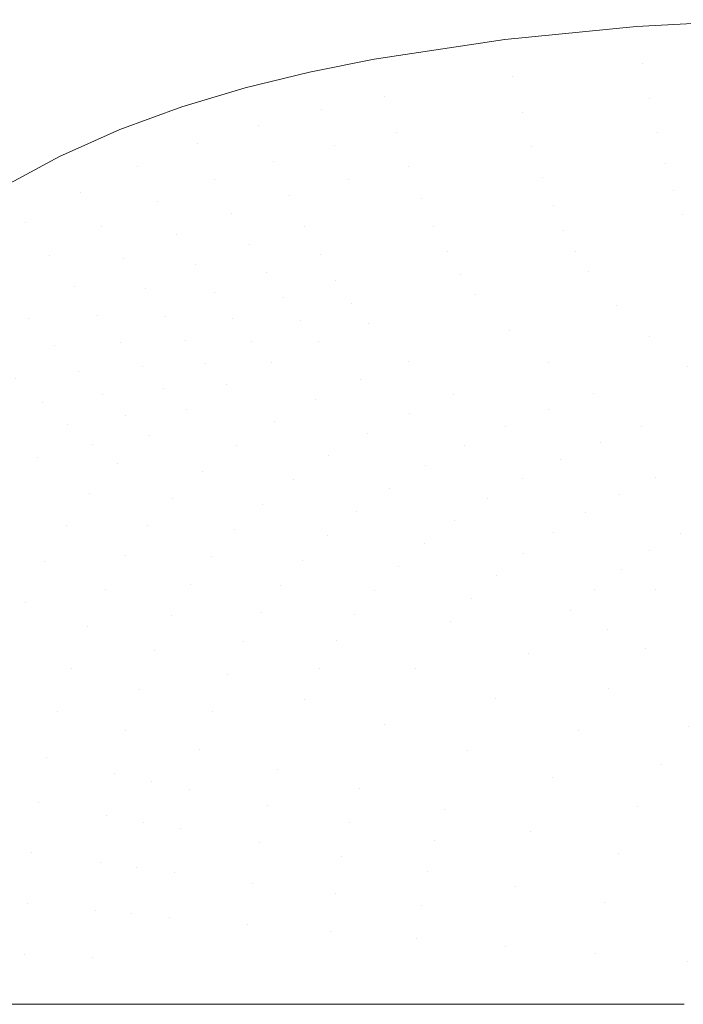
# Model space of a CAD drawing. Header units: centimetres. Extents: x -26.4 to 27.6, y -18.6 to 17.1.
# Tile 2 of 256: x -20.1 to -8.1, y -0.7 to 17.1. Entities that reach past the tile are written whole.
import ezdxf

# ---------------------------------------------------------------- set-up
doc = ezdxf.new("R2010")
doc.units = ezdxf.units.CM
doc.header["$LTSCALE"] = 2.54
doc.layers.add('Lucido design-1', color=7, linetype='Continuous')

# ---------------------------------------------------------------- blocks, each defined once
blk = doc.blocks.new('Gruppo-1')
at = {"color": 5, "linetype": 'Continuous', "lineweight": 9}
for points, invisible_edges in [([(-8.947, 16.934, -249.989), (-11.321, 16.697, -249.989), (-11.176, 16.023, -250.034)], 10), ([(-11.176, 16.023, -250.034), (-8.839, 16.269, -250.029), (-8.947, 16.934, -249.989)], 11), ([(-6.564, 17.054, -249.989), (-8.947, 16.934, -249.989), (-8.839, 16.269, -250.029)], 10), ([(-8.839, 16.269, -250.029), (-6.499, 16.397, -250.024), (-6.564, 17.054, -249.989)], 11), ([(-11.321, 16.697, -249.989), (-13.68, 16.343, -249.989), (-13.493, 15.664, -250.04)], 10), ([(-13.493, 15.664, -250.04), (-11.176, 16.023, -250.034), (-11.321, 16.697, -249.989)], 11), ([(-6.499, 16.397, -250.024), (-8.839, 16.269, -250.029), (-8.714, 15.627, -250.185)], 11), ([(-8.714, 15.627, -250.185), (-6.419, 15.761, -250.172), (-6.499, 16.397, -250.024)], 11), ([(-13.68, 16.343, -249.989), (-14.85, 16.11, -249.989), (-14.636, 15.429, -250.043)], 10), ([(-14.636, 15.429, -250.043), (-13.493, 15.664, -250.04), (-13.68, 16.343, -249.989)], 11), ([(-8.839, 16.269, -250.029), (-11.176, 16.023, -250.034), (-11.012, 15.376, -250.2)], 11), ([(-11.012, 15.376, -250.2), (-8.714, 15.627, -250.185), (-8.839, 16.269, -250.029)], 11), ([(-14.85, 16.11, -249.989), (-16.008, 15.827, -249.989), (-15.762, 15.148, -250.046)], 10), ([(-15.762, 15.148, -250.046), (-14.636, 15.429, -250.043), (-14.85, 16.11, -249.989)], 11), ([(-11.176, 16.023, -250.034), (-13.493, 15.664, -250.04), (-13.285, 15.012, -250.217)], 11), ([(-13.285, 15.012, -250.217), (-11.012, 15.376, -250.2), (-11.176, 16.023, -250.034)], 11), ([(-16.008, 15.827, -249.989), (-17.151, 15.485, -249.989), (-16.867, 14.812, -250.049)], 10), ([(-16.867, 14.812, -250.049), (-15.762, 15.148, -250.046), (-16.008, 15.827, -249.989)], 11), ([(-13.493, 15.664, -250.04), (-14.636, 15.429, -250.043), (-14.4, 14.778, -250.225)], 11), ([(-14.4, 14.778, -250.225), (-13.285, 15.012, -250.217), (-13.493, 15.664, -250.04)], 11), ([(-6.419, 15.761, -250.172), (-8.714, 15.627, -250.185), (-8.576, 15.021, -250.443)], 11), ([(-8.576, 15.021, -250.443), (-6.326, 15.16, -250.419), (-6.419, 15.761, -250.172)], 11), ([(-17.151, 15.485, -249.989), (-18.271, 15.075, -249.989), (-17.943, 14.413, -250.052)], 10), ([(-17.943, 14.413, -250.052), (-16.867, 14.812, -250.049), (-17.151, 15.485, -249.989)], 11), ([(-8.714, 15.627, -250.185), (-11.012, 15.376, -250.2), (-10.834, 14.765, -250.471)], 11), ([(-10.834, 14.765, -250.471), (-8.576, 15.021, -250.443), (-8.714, 15.627, -250.185)], 11), ([(-14.636, 15.429, -250.043), (-15.762, 15.148, -250.046), (-15.495, 14.5, -250.234)], 11), ([(-15.495, 14.5, -250.234), (-14.4, 14.778, -250.225), (-14.636, 15.429, -250.043)], 11), ([(-11.012, 15.376, -250.2), (-13.285, 15.012, -250.217), (-13.063, 14.398, -250.5)], 11), ([(-13.063, 14.398, -250.5), (-10.834, 14.765, -250.471), (-11.012, 15.376, -250.2)], 11), ([(-15.762, 15.148, -250.046), (-16.867, 14.812, -250.049), (-16.563, 14.169, -250.243)], 11), ([(-16.563, 14.169, -250.243), (-15.495, 14.5, -250.234), (-15.762, 15.148, -250.046)], 11), ([(-6.326, 15.16, -250.419), (-8.576, 15.021, -250.443), (-8.429, 14.464, -250.797)], 11), ([(-8.429, 14.464, -250.797), (-6.223, 14.608, -250.761), (-6.326, 15.16, -250.419)], 11), ([(-18.271, 15.075, -249.989), (-19.36, 14.589, -249.989), (-18.984, 13.943, -250.055)], 10), ([(-18.984, 13.943, -250.055), (-17.943, 14.413, -250.052), (-18.271, 15.075, -249.989)], 11), ([(-13.285, 15.012, -250.217), (-14.4, 14.778, -250.225), (-14.152, 14.164, -250.516)], 11), ([(-14.152, 14.164, -250.516), (-13.063, 14.398, -250.5), (-13.285, 15.012, -250.217)], 11), ([(-8.576, 15.021, -250.443), (-10.834, 14.765, -250.471), (-10.647, 14.203, -250.838)], 11), ([(-10.647, 14.203, -250.838), (-8.429, 14.464, -250.797), (-8.576, 15.021, -250.443)], 11), ([(-16.867, 14.812, -250.049), (-17.943, 14.413, -250.052), (-17.599, 13.78, -250.252)], 11), ([(-17.599, 13.78, -250.252), (-16.563, 14.169, -250.243), (-16.867, 14.812, -250.049)], 11), ([(-14.4, 14.778, -250.225), (-15.495, 14.5, -250.234), (-15.216, 13.888, -250.531)], 11), ([(-15.216, 13.888, -250.531), (-14.152, 14.164, -250.516), (-14.4, 14.778, -250.225)], 11), ([(-10.834, 14.765, -250.471), (-13.063, 14.398, -250.5), (-12.834, 13.832, -250.882)], 11), ([(-12.834, 13.832, -250.882), (-10.647, 14.203, -250.838), (-10.834, 14.765, -250.471)], 11), ([(-19.36, 14.589, -249.989), (-20.407, 14.018, -249.989), (-19.976, 13.395, -250.058)], 10), ([(-19.976, 13.395, -250.058), (-18.984, 13.943, -250.055), (-19.36, 14.589, -249.989)], 11), ([(-6.223, 14.608, -250.761), (-8.429, 14.464, -250.797), (-8.275, 13.967, -251.235)], 11), ([(-8.275, 13.967, -251.235), (-6.113, 14.119, -251.187), (-6.223, 14.608, -250.761)], 11), ([(-17.943, 14.413, -250.052), (-18.984, 13.943, -250.055), (-18.593, 13.325, -250.261)], 11), ([(-18.593, 13.325, -250.261), (-17.599, 13.78, -250.252), (-17.943, 14.413, -250.052)], 11), ([(-15.495, 14.5, -250.234), (-16.563, 14.169, -250.243), (-16.25, 13.563, -250.547)], 11), ([(-16.25, 13.563, -250.547), (-15.216, 13.888, -250.531), (-15.495, 14.5, -250.234)], 11), ([(-12.834, 13.832, -250.882), (-13.063, 14.398, -250.5), (-14.152, 14.164, -250.516)], 11), ([(-8.429, 14.464, -250.797), (-10.647, 14.203, -250.838), (-10.454, 13.699, -251.29)], 11), ([(-10.454, 13.699, -251.29), (-8.275, 13.967, -251.235), (-8.429, 14.464, -250.797)], 11), ([(-16.563, 14.169, -250.243), (-17.599, 13.78, -250.252), (-17.247, 13.183, -250.563)], 11), ([(-17.247, 13.183, -250.563), (-16.25, 13.563, -250.547), (-16.563, 14.169, -250.243)], 11), ([(-14.152, 14.164, -250.516), (-15.216, 13.888, -250.531), (-14.934, 13.323, -250.929)], 11), ([(-14.152, 14.164, -250.516), (-14.934, 13.323, -250.929), (-12.834, 13.832, -250.882)], 11), ([(-10.647, 14.203, -250.838), (-12.834, 13.832, -250.882), (-12.602, 13.322, -251.349)], 11), ([(-12.602, 13.322, -251.349), (-10.454, 13.699, -251.29), (-10.647, 14.203, -250.838)], 11), ([(-6.113, 14.119, -251.187), (-8.275, 13.967, -251.235), (-8.114, 13.533, -251.736)], 11), ([(-8.114, 13.533, -251.736), (-5.994, 13.693, -251.677), (-6.113, 14.119, -251.187)], 11), ([(-20.907, 12.765, -250.062), (-19.976, 13.395, -250.058), (-20.407, 14.018, -249.989)], 11), ([(-18.984, 13.943, -250.055), (-19.976, 13.395, -250.058), (-19.535, 12.801, -250.27)], 11), ([(-19.535, 12.801, -250.27), (-18.593, 13.325, -250.261), (-18.984, 13.943, -250.055)], 11), ([(-15.216, 13.888, -250.531), (-16.25, 13.563, -250.547), (-15.937, 13.002, -250.952)], 11), ([(-15.937, 13.002, -250.952), (-14.934, 13.323, -250.929), (-15.216, 13.888, -250.531)], 11), ([(-8.275, 13.967, -251.235), (-10.454, 13.699, -251.29), (-10.256, 13.255, -251.805)], 11), ([(-10.256, 13.255, -251.805), (-8.114, 13.533, -251.736), (-8.275, 13.967, -251.235)], 11), ([(-17.599, 13.78, -250.252), (-18.593, 13.325, -250.261), (-18.199, 12.743, -250.58)], 11), ([(-18.199, 12.743, -250.58), (-17.247, 13.183, -250.563), (-17.599, 13.78, -250.252)], 11), ([(-12.834, 13.832, -250.882), (-14.934, 13.323, -250.929), (-14.654, 12.811, -251.412)], 11), ([(-14.654, 12.811, -251.412), (-12.602, 13.322, -251.349), (-12.834, 13.832, -250.882)], 11), ([(-10.454, 13.699, -251.29), (-12.602, 13.322, -251.349), (-12.366, 12.869, -251.879)], 11), ([(-12.366, 12.869, -251.879), (-10.256, 13.255, -251.805), (-10.454, 13.699, -251.29)], 11), ([(-5.994, 13.693, -251.677), (-8.114, 13.533, -251.736), (-7.943, 13.153, -252.278)], 11), ([(-16.25, 13.563, -250.547), (-17.247, 13.183, -250.563), (-16.899, 12.63, -250.976)], 11), ([(-16.899, 12.63, -250.976), (-15.937, 13.002, -250.952), (-16.25, 13.563, -250.547)], 11), ([(-8.114, 13.533, -251.736), (-10.256, 13.255, -251.805), (-10.048, 12.863, -252.358)], 11), ([(-10.048, 12.863, -252.358), (-7.943, 13.153, -252.278), (-8.114, 13.533, -251.736)], 11), ([(-19.976, 13.395, -250.058), (-20.907, 12.765, -250.062), (-20.411, 12.203, -250.279)], 11), ([(-20.411, 12.203, -250.279), (-19.535, 12.801, -250.27), (-19.976, 13.395, -250.058)], 11), ([(-18.593, 13.325, -250.261), (-19.535, 12.801, -250.27), (-19.095, 12.239, -250.596)], 11), ([(-19.095, 12.239, -250.596), (-18.199, 12.743, -250.58), (-18.593, 13.325, -250.261)], 11), ([(-17.247, 13.183, -250.563), (-18.199, 12.743, -250.58), (-17.814, 12.202, -251)], 11), ([(-17.814, 12.202, -251), (-16.899, 12.63, -250.976), (-17.247, 13.183, -250.563)], 11), ([(-14.934, 13.323, -250.929), (-15.937, 13.002, -250.952), (-15.629, 12.492, -251.444)], 11), ([(-15.629, 12.492, -251.444), (-14.654, 12.811, -251.412), (-14.934, 13.323, -250.929)], 11), ([(-12.602, 13.322, -251.349), (-14.654, 12.811, -251.412), (-14.374, 12.352, -251.958)], 11), ([(-14.374, 12.352, -251.958), (-12.366, 12.869, -251.879), (-12.602, 13.322, -251.349)], 11), ([(-10.256, 13.255, -251.805), (-12.366, 12.869, -251.879), (-12.119, 12.465, -252.447)], 11), ([(-12.119, 12.465, -252.447), (-10.048, 12.863, -252.358), (-10.256, 13.255, -251.805)], 11), ([(-7.943, 13.153, -252.278), (-10.048, 12.863, -252.358), (-9.822, 12.513, -252.933)], 11), ([(-9.822, 12.513, -252.933), (-7.758, 12.815, -252.842), (-7.943, 13.153, -252.278)], 11), ([(-15.937, 13.002, -250.952), (-16.899, 12.63, -250.976), (-16.561, 12.125, -251.477)], 11), ([(-16.561, 12.125, -251.477), (-15.629, 12.492, -251.444), (-15.937, 13.002, -250.952)], 11), ([(-19.535, 12.801, -250.27), (-20.411, 12.203, -250.279), (-19.922, 11.67, -250.611)], 11), ([(-19.922, 11.67, -250.611), (-19.095, 12.239, -250.596), (-19.535, 12.801, -250.27)], 11), ([(-14.654, 12.811, -251.412), (-15.629, 12.492, -251.444), (-15.324, 12.034, -251.999)], 11), ([(-15.324, 12.034, -251.999), (-14.374, 12.352, -251.958), (-14.654, 12.811, -251.412)], 11), ([(-12.366, 12.869, -251.879), (-14.374, 12.352, -251.958), (-14.086, 11.939, -252.541)], 11), ([(-14.086, 11.939, -252.541), (-12.119, 12.465, -252.447), (-12.366, 12.869, -251.879)], 11), ([(-10.048, 12.863, -252.358), (-12.119, 12.465, -252.447), (-11.853, 12.1, -253.034)], 11), ([(-11.853, 12.1, -253.034), (-9.822, 12.513, -252.933), (-10.048, 12.863, -252.358)], 11), ([(-7.758, 12.815, -252.842), (-9.822, 12.513, -252.933), (-9.306, 11.895, -254.099)], 11), ([(-9.306, 11.895, -254.099), (-7.337, 12.225, -253.995), (-7.758, 12.815, -252.842)], 11), ([(-18.199, 12.743, -250.58), (-19.095, 12.239, -250.596), (-18.669, 11.716, -251.024)], 11), ([(-18.669, 11.716, -251.024), (-17.814, 12.202, -251), (-18.199, 12.743, -250.58)], 11), ([(-16.899, 12.63, -250.976), (-17.814, 12.202, -251), (-17.442, 11.707, -251.509)], 11), ([(-17.442, 11.707, -251.509), (-16.561, 12.125, -251.477), (-16.899, 12.63, -250.976)], 11), ([(-15.629, 12.492, -251.444), (-16.561, 12.125, -251.477), (-16.229, 11.67, -252.039)], 11), ([(-16.229, 11.67, -252.039), (-15.324, 12.034, -251.999), (-15.629, 12.492, -251.444)], 11), ([(-12.119, 12.465, -252.447), (-14.086, 11.939, -252.541), (-13.777, 11.564, -253.141)], 11), ([(-13.777, 11.564, -253.141), (-11.853, 12.1, -253.034), (-12.119, 12.465, -252.447)], 11), ([(-9.822, 12.513, -252.933), (-11.853, 12.1, -253.034), (-11.243, 11.455, -254.215)], 11), ([(-11.243, 11.455, -254.215), (-9.306, 11.895, -254.099), (-9.822, 12.513, -252.933)], 11), ([(-14.374, 12.352, -251.958), (-15.324, 12.034, -251.999), (-15.012, 11.619, -252.589)], 11), ([(-15.012, 11.619, -252.589), (-14.086, 11.939, -252.541), (-14.374, 12.352, -251.958)], 11), ([(-20.666, 11.036, -250.627), (-19.922, 11.67, -250.611), (-20.411, 12.203, -250.279)], 11), ([(-19.095, 12.239, -250.596), (-19.922, 11.67, -250.611), (-19.452, 11.173, -251.048)], 11), ([(-19.452, 11.173, -251.048), (-18.669, 11.716, -251.024), (-19.095, 12.239, -250.596)], 11), ([(-17.814, 12.202, -251), (-18.669, 11.716, -251.024), (-18.262, 11.236, -251.541)], 11), ([(-18.262, 11.236, -251.541), (-17.442, 11.707, -251.509), (-17.814, 12.202, -251)], 11), ([(-16.561, 12.125, -251.477), (-17.442, 11.707, -251.509), (-17.081, 11.258, -252.08)], 11), ([(-17.081, 11.258, -252.08), (-16.229, 11.67, -252.039), (-16.561, 12.125, -251.477)], 11), ([(-11.853, 12.1, -253.034), (-13.777, 11.564, -253.141), (-13.07, 10.895, -254.34)], 11), ([(-13.07, 10.895, -254.34), (-11.243, 11.455, -254.215), (-11.853, 12.1, -253.034)], 11), ([(-7.337, 12.225, -253.995), (-9.306, 11.895, -254.099), (-8.704, 11.342, -255.255)], 11), ([(-8.704, 11.342, -255.255), (-6.85, 11.697, -255.149), (-7.337, 12.225, -253.995)], 11), ([(-15.324, 12.034, -251.999), (-16.229, 11.67, -252.039), (-15.892, 11.256, -252.638)], 11), ([(-15.892, 11.256, -252.638), (-15.012, 11.619, -252.589), (-15.324, 12.034, -251.999)], 11), ([(-14.086, 11.939, -252.541), (-15.012, 11.619, -252.589), (-14.68, 11.241, -253.196)], 11), ([(-14.68, 11.241, -253.196), (-13.777, 11.564, -253.141), (-14.086, 11.939, -252.541)], 11), ([(-9.306, 11.895, -254.099), (-11.243, 11.455, -254.215), (-10.528, 10.876, -255.375)], 11), ([(-10.528, 10.876, -255.375), (-8.704, 11.342, -255.255), (-9.306, 11.895, -254.099)], 11), ([(-19.922, 11.67, -250.611), (-20.666, 11.036, -250.627), (-20.151, 10.573, -251.071)], 11), ([(-20.151, 10.573, -251.071), (-19.452, 11.173, -251.048), (-19.922, 11.67, -250.611)], 11), ([(-18.669, 11.716, -251.024), (-19.452, 11.173, -251.048), (-19.008, 10.715, -251.573)], 11), ([(-19.008, 10.715, -251.573), (-18.262, 11.236, -251.541), (-18.669, 11.716, -251.024)], 11), ([(-17.442, 11.707, -251.509), (-18.262, 11.236, -251.541), (-17.87, 10.799, -252.12)], 11), ([(-17.87, 10.799, -252.12), (-17.081, 11.258, -252.08), (-17.442, 11.707, -251.509)], 11), ([(-16.229, 11.67, -252.039), (-17.081, 11.258, -252.08), (-16.718, 10.849, -252.686)], 11), ([(-16.718, 10.849, -252.686), (-15.892, 11.256, -252.638), (-16.229, 11.67, -252.039)], 11), ([(-15.012, 11.619, -252.589), (-15.892, 11.256, -252.638), (-15.536, 10.878, -253.251)], 11), ([(-15.536, 10.878, -253.251), (-14.68, 11.241, -253.196), (-15.012, 11.619, -252.589)], 11), ([(-13.777, 11.564, -253.141), (-14.68, 11.241, -253.196), (-13.924, 10.565, -254.404)], 11), ([(-13.924, 10.565, -254.404), (-13.07, 10.895, -254.34), (-13.777, 11.564, -253.141)], 11), ([(-6.85, 11.697, -255.149), (-8.704, 11.342, -255.255), (-8.032, 10.791, -256.379)], 11), ([(-11.243, 11.455, -254.215), (-13.07, 10.895, -254.34), (-12.243, 10.295, -255.505)], 11), ([(-12.243, 10.295, -255.505), (-10.528, 10.876, -255.375), (-11.243, 11.455, -254.215)], 11), ([(-18.262, 11.236, -251.541), (-19.008, 10.715, -251.573), (-18.584, 10.296, -252.16)], 11), ([(-18.584, 10.296, -252.16), (-17.87, 10.799, -252.12), (-18.262, 11.236, -251.541)], 11), ([(-17.081, 11.258, -252.08), (-17.87, 10.799, -252.12), (-17.481, 10.399, -252.735)], 11), ([(-17.481, 10.399, -252.735), (-16.718, 10.849, -252.686), (-17.081, 11.258, -252.08)], 11), ([(-15.892, 11.256, -252.638), (-16.718, 10.849, -252.686), (-16.338, 10.474, -253.307)], 11), ([(-16.338, 10.474, -253.307), (-15.536, 10.878, -253.251), (-15.892, 11.256, -252.638)], 11), ([(-14.68, 11.241, -253.196), (-15.536, 10.878, -253.251), (-14.731, 10.199, -254.469)], 11), ([(-14.731, 10.199, -254.469), (-13.924, 10.565, -254.404), (-14.68, 11.241, -253.196)], 11), ([(-8.704, 11.342, -255.255), (-10.528, 10.876, -255.375), (-9.727, 10.308, -256.494)], 11), ([(-9.727, 10.308, -256.494), (-8.032, 10.791, -256.379), (-8.704, 11.342, -255.255)], 11), ([(-19.452, 11.173, -251.048), (-20.151, 10.573, -251.071), (-19.669, 10.145, -251.604)], 11), ([(-19.669, 10.145, -251.604), (-19.008, 10.715, -251.573), (-19.452, 11.173, -251.048)], 11), ([(-16.718, 10.849, -252.686), (-17.481, 10.399, -252.735), (-17.075, 10.03, -253.362)], 11), ([(-17.075, 10.03, -253.362), (-16.338, 10.474, -253.307), (-16.718, 10.849, -252.686)], 11), ([(-15.536, 10.878, -253.251), (-16.338, 10.474, -253.307), (-15.483, 9.797, -254.534)], 11), ([(-15.483, 9.797, -254.534), (-14.731, 10.199, -254.469), (-15.536, 10.878, -253.251)], 11), ([(-13.07, 10.895, -254.34), (-13.924, 10.565, -254.404), (-13.043, 9.958, -255.572)], 11), ([(-13.043, 9.958, -255.572), (-12.243, 10.295, -255.505), (-13.07, 10.895, -254.34)], 11), ([(-10.528, 10.876, -255.375), (-12.243, 10.295, -255.505), (-11.319, 9.713, -256.618)], 11), ([(-11.319, 9.713, -256.618), (-10.54, 10.025, -256.555), (-10.528, 10.876, -255.375)], 11), ([(-10.54, 10.025, -256.555), (-9.727, 10.308, -256.494), (-10.528, 10.876, -255.375)], 11), ([(-19.008, 10.715, -251.573), (-19.669, 10.145, -251.604), (-19.213, 9.751, -252.199)], 11), ([(-19.213, 9.751, -252.199), (-18.584, 10.296, -252.16), (-19.008, 10.715, -251.573)], 11), ([(-17.87, 10.799, -252.12), (-18.584, 10.296, -252.16), (-18.167, 9.91, -252.782)], 11), ([(-18.167, 9.91, -252.782), (-17.481, 10.399, -252.735), (-17.87, 10.799, -252.12)], 11), ([(-8.032, 10.791, -256.379), (-9.727, 10.308, -256.494), (-8.86, 9.719, -257.562)], 11), ([(-8.86, 9.719, -257.562), (-8.091, 9.978, -257.51), (-8.032, 10.791, -256.379)], 11), ([(-20.244, 9.525, -251.634), (-19.669, 10.145, -251.604), (-20.151, 10.573, -251.071)], 11), ([(-13.924, 10.565, -254.404), (-14.731, 10.199, -254.469), (-13.796, 9.588, -255.639)], 11), ([(-13.796, 9.588, -255.639), (-13.043, 9.958, -255.572), (-13.924, 10.565, -254.404)], 11), ([(-17.481, 10.399, -252.735), (-18.167, 9.91, -252.782), (-17.736, 9.553, -253.416)], 11), ([(-17.736, 9.553, -253.416), (-17.075, 10.03, -253.362), (-17.481, 10.399, -252.735)], 11), ([(-16.338, 10.474, -253.307), (-17.075, 10.03, -253.362), (-16.171, 9.363, -254.598)], 11), ([(-16.171, 9.363, -254.598), (-15.483, 9.797, -254.534), (-16.338, 10.474, -253.307)], 11), ([(-9.727, 10.308, -256.494), (-10.54, 10.025, -256.555), (-9.604, 9.434, -257.616)], 11), ([(-9.604, 9.434, -257.616), (-8.86, 9.719, -257.562), (-9.727, 10.308, -256.494)], 11), ([(-19.669, 10.145, -251.604), (-20.244, 9.525, -251.634), (-19.758, 9.163, -252.237)], 11), ([(-19.758, 9.163, -252.237), (-19.213, 9.751, -252.199), (-19.669, 10.145, -251.604)], 11), ([(-18.584, 10.296, -252.16), (-19.213, 9.751, -252.199), (-18.768, 9.386, -252.829)], 11), ([(-18.768, 9.386, -252.829), (-18.167, 9.91, -252.782), (-18.584, 10.296, -252.16)], 11), ([(-14.731, 10.199, -254.469), (-15.483, 9.797, -254.534), (-14.497, 9.187, -255.707)], 11), ([(-14.497, 9.187, -255.707), (-13.796, 9.588, -255.639), (-14.731, 10.199, -254.469)], 11), ([(-12.243, 10.295, -255.505), (-13.043, 9.958, -255.572), (-12.06, 9.372, -256.682)], 11), ([(-12.06, 9.372, -256.682), (-11.319, 9.713, -256.618), (-12.243, 10.295, -255.505)], 11), ([(-17.075, 10.03, -253.362), (-17.736, 9.553, -253.416), (-16.784, 8.902, -254.662)], 11), ([(-16.784, 8.902, -254.662), (-16.171, 9.363, -254.598), (-17.075, 10.03, -253.362)], 11), ([(-13.043, 9.958, -255.572), (-13.796, 9.588, -255.639), (-12.757, 9.002, -256.747)], 11), ([(-12.757, 9.002, -256.747), (-12.06, 9.372, -256.682), (-13.043, 9.958, -255.572)], 11), ([(-10.54, 10.025, -256.555), (-11.319, 9.713, -256.618), (-10.318, 9.121, -257.671)], 11), ([(-10.318, 9.121, -257.671), (-9.604, 9.434, -257.616), (-10.54, 10.025, -256.555)], 11), ([(-8.091, 9.978, -257.51), (-8.86, 9.719, -257.562), (-7.94, 9.079, -258.559)], 11), ([(-18.167, 9.91, -252.782), (-18.768, 9.386, -252.829), (-18.313, 9.046, -253.469)], 11), ([(-18.313, 9.046, -253.469), (-17.736, 9.553, -253.416), (-18.167, 9.91, -252.782)], 11), ([(-15.483, 9.797, -254.534), (-16.171, 9.363, -254.598), (-15.136, 8.759, -255.774)], 11), ([(-15.136, 8.759, -255.774), (-14.497, 9.187, -255.707), (-15.483, 9.797, -254.534)], 11), ([(-18.768, 9.386, -252.829), (-19.213, 9.751, -252.199), (-19.758, 9.163, -252.237)], 11), ([(-11.319, 9.713, -256.618), (-12.06, 9.372, -256.682), (-10.997, 8.782, -257.729)], 11), ([(-10.997, 8.782, -257.729), (-10.318, 9.121, -257.671), (-11.319, 9.713, -256.618)], 11), ([(-8.86, 9.719, -257.562), (-9.604, 9.434, -257.616), (-8.613, 8.798, -258.602)], 11), ([(-8.613, 8.798, -258.602), (-7.94, 9.079, -258.559), (-8.86, 9.719, -257.562)], 11), ([(-19.758, 9.163, -252.237), (-20.244, 9.525, -251.634), (-20.74, 8.845, -251.663)], 11), ([(-17.736, 9.553, -253.416), (-18.313, 9.046, -253.469), (-17.317, 8.422, -254.724)], 11), ([(-17.317, 8.422, -254.724), (-16.784, 8.902, -254.662), (-17.736, 9.553, -253.416)], 11), ([(-13.796, 9.588, -255.639), (-14.497, 9.187, -255.707), (-13.404, 8.604, -256.813)], 11), ([(-13.404, 8.604, -256.813), (-12.757, 9.002, -256.747), (-13.796, 9.588, -255.639)], 11), ([(-9.604, 9.434, -257.616), (-10.318, 9.121, -257.671), (-9.258, 8.491, -258.647)], 11), ([(-9.258, 8.491, -258.647), (-8.613, 8.798, -258.602), (-9.604, 9.434, -257.616)], 11), ([(-18.768, 9.386, -252.829), (-19.758, 9.163, -252.237), (-18.81, 8.508, -253.52)], 11), ([(-18.81, 8.508, -253.52), (-18.313, 9.046, -253.469), (-18.768, 9.386, -252.829)], 11), ([(-16.171, 9.363, -254.598), (-16.784, 8.902, -254.662), (-15.703, 8.311, -255.841)], 11), ([(-15.703, 8.311, -255.841), (-15.136, 8.759, -255.774), (-16.171, 9.363, -254.598)], 11), ([(-12.06, 9.372, -256.682), (-12.757, 9.002, -256.747), (-11.635, 8.415, -257.787)], 11), ([(-11.635, 8.415, -257.787), (-10.997, 8.782, -257.729), (-12.06, 9.372, -256.682)], 11), ([(-20.74, 8.845, -251.663), (-20.229, 8.52, -252.274), (-19.758, 9.163, -252.237)], 11), ([(-18.81, 8.508, -253.52), (-19.758, 9.163, -252.237), (-20.229, 8.52, -252.274)], 11), ([(-14.497, 9.187, -255.707), (-15.136, 8.759, -255.774), (-13.994, 8.183, -256.878)], 11), ([(-13.994, 8.183, -256.878), (-13.404, 8.604, -256.813), (-14.497, 9.187, -255.707)], 11), ([(-10.318, 9.121, -257.671), (-10.997, 8.782, -257.729), (-9.871, 8.158, -258.692)], 11), ([(-9.871, 8.158, -258.692), (-9.258, 8.491, -258.647), (-10.318, 9.121, -257.671)], 11), ([(-7.467, 8.728, -259.024), (-7.94, 9.079, -258.559), (-8.613, 8.798, -258.602)], 11), ([(-18.313, 9.046, -253.469), (-18.81, 8.508, -253.52), (-17.774, 7.92, -254.784)], 11), ([(-17.774, 7.92, -254.784), (-17.317, 8.422, -254.724), (-18.313, 9.046, -253.469)], 11), ([(-16.784, 8.902, -254.662), (-17.317, 8.422, -254.724), (-16.195, 7.849, -255.905)], 11), ([(-16.195, 7.849, -255.905), (-15.703, 8.311, -255.841), (-16.784, 8.902, -254.662)], 11), ([(-12.757, 9.002, -256.747), (-13.404, 8.604, -256.813), (-12.228, 8.024, -257.845)], 11), ([(-12.228, 8.024, -257.845), (-11.635, 8.415, -257.787), (-12.757, 9.002, -256.747)], 11), ([(-15.136, 8.759, -255.774), (-15.703, 8.311, -255.841), (-14.518, 7.746, -256.942)], 11), ([(-14.518, 7.746, -256.942), (-13.994, 8.183, -256.878), (-15.136, 8.759, -255.774)], 11), ([(-10.997, 8.782, -257.729), (-11.635, 8.415, -257.787), (-10.449, 7.801, -258.739)], 11), ([(-10.449, 7.801, -258.739), (-9.871, 8.158, -258.692), (-10.997, 8.782, -257.729)], 11), ([(-8.613, 8.798, -258.602), (-9.258, 8.491, -258.647), (-8.158, 7.789, -259.524)], 11), ([(-8.613, 8.798, -258.602), (-7.584, 8.083, -259.492), (-7.467, 8.728, -259.024)], 11), ([(-8.158, 7.789, -259.524), (-7.584, 8.083, -259.492), (-8.613, 8.798, -258.602)], 11), ([(-13.404, 8.604, -256.813), (-13.994, 8.183, -256.878), (-12.77, 7.612, -257.903)], 11), ([(-12.77, 7.612, -257.903), (-12.228, 8.024, -257.845), (-13.404, 8.604, -256.813)], 11), ([(-19.242, 7.925, -253.57), (-20.229, 8.52, -252.274), (-20.641, 7.806, -252.309)], 11), ([(-20.229, 8.52, -252.274), (-19.242, 7.925, -253.57), (-18.81, 8.508, -253.52)], 11), ([(-18.81, 8.508, -253.52), (-19.242, 7.925, -253.57), (-18.175, 7.38, -254.841)], 11), ([(-18.175, 7.38, -254.841), (-17.774, 7.92, -254.784), (-18.81, 8.508, -253.52)], 11), ([(-17.317, 8.422, -254.724), (-17.774, 7.92, -254.784), (-16.618, 7.373, -255.968)], 11), ([(-16.618, 7.373, -255.968), (-16.195, 7.849, -255.905), (-17.317, 8.422, -254.724)], 11), ([(-11.635, 8.415, -257.787), (-12.228, 8.024, -257.845), (-10.987, 7.422, -258.786)], 11), ([(-10.987, 7.422, -258.786), (-10.449, 7.801, -258.739), (-11.635, 8.415, -257.787)], 11), ([(-9.258, 8.491, -258.647), (-9.871, 8.158, -258.692), (-8.704, 7.472, -259.556)], 11), ([(-8.704, 7.472, -259.556), (-8.158, 7.789, -259.524), (-9.258, 8.491, -258.647)], 11), ([(-15.703, 8.311, -255.841), (-16.195, 7.849, -255.905), (-14.972, 7.3, -257.004)], 11), ([(-14.972, 7.3, -257.004), (-14.518, 7.746, -256.942), (-15.703, 8.311, -255.841)], 11), ([(-13.994, 8.183, -256.878), (-14.518, 7.746, -256.942), (-13.251, 7.187, -257.96)], 11), ([(-13.251, 7.187, -257.96), (-12.77, 7.612, -257.903), (-13.994, 8.183, -256.878)], 11), ([(-12.228, 8.024, -257.845), (-12.77, 7.612, -257.903), (-11.478, 7.024, -258.832)], 11), ([(-11.478, 7.024, -258.832), (-10.987, 7.422, -258.786), (-12.228, 8.024, -257.845)], 11), ([(-9.871, 8.158, -258.692), (-10.449, 7.801, -258.739), (-9.22, 7.132, -259.589)], 11), ([(-9.22, 7.132, -259.589), (-8.704, 7.472, -259.556), (-9.871, 8.158, -258.692)], 11), ([(-7.584, 8.083, -259.492), (-8.158, 7.789, -259.524), (-7.6, 7.406, -259.919)], 11), ([(-20.641, 7.806, -252.309), (-19.625, 7.274, -253.617), (-19.242, 7.925, -253.57)], 11), ([(-19.242, 7.925, -253.57), (-19.625, 7.274, -253.617), (-18.535, 6.778, -254.895)], 11), ([(-18.535, 6.778, -254.895), (-18.175, 7.38, -254.841), (-19.242, 7.925, -253.57)], 11), ([(-17.774, 7.92, -254.784), (-18.175, 7.38, -254.841), (-16.991, 6.866, -256.028)], 11), ([(-16.991, 6.866, -256.028), (-16.618, 7.373, -255.968), (-17.774, 7.92, -254.784)], 11), ([(-16.195, 7.849, -255.905), (-16.618, 7.373, -255.968), (-15.364, 6.844, -257.064)], 11), ([(-15.364, 6.844, -257.064), (-14.972, 7.3, -257.004), (-16.195, 7.849, -255.905)], 11), ([(-19.625, 7.274, -253.617), (-20.641, 7.806, -252.309), (-20.999, 7.015, -252.341)], 11), ([(-14.518, 7.746, -256.942), (-14.972, 7.3, -257.004), (-13.67, 6.756, -258.016)], 11), ([(-13.67, 6.756, -258.016), (-13.251, 7.187, -257.96), (-14.518, 7.746, -256.942)], 11), ([(-10.449, 7.801, -258.739), (-10.987, 7.422, -258.786), (-9.702, 6.771, -259.623)], 11), ([(-9.702, 6.771, -259.623), (-9.22, 7.132, -259.589), (-10.449, 7.801, -258.739)], 11), ([(-7.6, 7.406, -259.919), (-8.158, 7.789, -259.524), (-8.704, 7.472, -259.556)], 11), ([(-12.77, 7.612, -257.903), (-13.251, 7.187, -257.96), (-11.918, 6.615, -258.878)], 11), ([(-11.918, 6.615, -258.878), (-11.478, 7.024, -258.832), (-12.77, 7.612, -257.903)], 11), ([(-8.704, 7.472, -259.556), (-9.22, 7.132, -259.589), (-8.596, 6.771, -259.971)], 11), ([(-8.704, 7.472, -259.556), (-7.516, 6.706, -260.299), (-7.6, 7.406, -259.919)], 11), ([(-7.516, 6.706, -260.299), (-8.704, 7.472, -259.556), (-8.596, 6.771, -259.971)], 11), ([(-18.175, 7.38, -254.841), (-18.535, 6.778, -254.895), (-17.331, 6.302, -256.085)], 11), ([(-17.331, 6.302, -256.085), (-16.991, 6.866, -256.028), (-18.175, 7.38, -254.841)], 11), ([(-16.618, 7.373, -255.968), (-16.991, 6.866, -256.028), (-15.712, 6.362, -257.122)], 11), ([(-15.712, 6.362, -257.122), (-15.364, 6.844, -257.064), (-16.618, 7.373, -255.968)], 11), ([(-14.972, 7.3, -257.004), (-15.364, 6.844, -257.064), (-14.034, 6.318, -258.069)], 11), ([(-14.034, 6.318, -258.069), (-13.67, 6.756, -258.016), (-14.972, 7.3, -257.004)], 11), ([(-10.987, 7.422, -258.786), (-11.478, 7.024, -258.832), (-10.144, 6.395, -259.656)], 11), ([(-10.144, 6.395, -259.656), (-9.702, 6.771, -259.623), (-10.987, 7.422, -258.786)], 11), ([(-20.999, 7.015, -252.341), (-19.966, 6.546, -253.661), (-19.625, 7.274, -253.617)], 11), ([(-18.535, 6.778, -254.895), (-19.625, 7.274, -253.617), (-19.966, 6.546, -253.661)], 11), ([(-13.251, 7.187, -257.96), (-13.67, 6.756, -258.016), (-12.303, 6.2, -258.923)], 11), ([(-12.303, 6.2, -258.923), (-11.918, 6.615, -258.878), (-13.251, 7.187, -257.96)], 11), ([(-9.22, 7.132, -259.589), (-9.702, 6.771, -259.623), (-9.466, 6.059, -260.024)], 11), ([(-9.466, 6.059, -260.024), (-8.596, 6.771, -259.971), (-9.22, 7.132, -259.589)], 11), ([(-19.966, 6.546, -253.661), (-20.999, 7.015, -252.341), (-21.306, 6.157, -252.372)], 11), ([(-11.478, 7.024, -258.832), (-11.918, 6.615, -258.878), (-10.893, 5.613, -259.721)], 11), ([(-10.893, 5.613, -259.721), (-10.144, 6.395, -259.656), (-11.478, 7.024, -258.832)], 11), ([(-19.966, 6.546, -253.661), (-18.861, 6.101, -254.946), (-18.535, 6.778, -254.895)], 11), ([(-18.535, 6.778, -254.895), (-18.861, 6.101, -254.946), (-17.642, 5.668, -256.138)], 11), ([(-17.642, 5.668, -256.138), (-17.331, 6.302, -256.085), (-18.535, 6.778, -254.895)], 11), ([(-16.991, 6.866, -256.028), (-17.331, 6.302, -256.085), (-16.032, 5.83, -257.177)], 11), ([(-16.032, 5.83, -257.177), (-15.712, 6.362, -257.122), (-16.991, 6.866, -256.028)], 11), ([(-15.364, 6.844, -257.064), (-15.712, 6.362, -257.122), (-14.359, 5.858, -258.121)], 11), ([(-14.359, 5.858, -258.121), (-14.034, 6.318, -258.069), (-15.364, 6.844, -257.064)], 11), ([(-13.67, 6.756, -258.016), (-14.034, 6.318, -258.069), (-12.944, 5.342, -259.008)], 11), ([(-12.944, 5.342, -259.008), (-12.303, 6.2, -258.923), (-13.67, 6.756, -258.016)], 11), ([(-9.702, 6.771, -259.623), (-10.144, 6.395, -259.656), (-9.466, 6.059, -260.024)], 11), ([(-8.596, 6.771, -259.971), (-9.466, 6.059, -260.024), (-8.785, 5.709, -260.36)], 11), ([(-8.785, 5.709, -260.36), (-7.969, 6.392, -260.319), (-8.596, 6.771, -259.971)], 11), ([(-8.596, 6.771, -259.971), (-7.969, 6.392, -260.319), (-7.516, 6.706, -260.299)], 11), ([(-11.918, 6.615, -258.878), (-12.303, 6.2, -258.923), (-10.893, 5.613, -259.721)], 11), ([(-21.306, 6.157, -252.372), (-20.263, 5.749, -253.702), (-19.966, 6.546, -253.661)], 11), ([(-18.861, 6.101, -254.946), (-19.966, 6.546, -253.661), (-20.263, 5.749, -253.702)], 11), ([(-17.331, 6.302, -256.085), (-17.642, 5.668, -256.138), (-16.329, 5.234, -257.228)], 11), ([(-16.329, 5.234, -257.228), (-16.032, 5.83, -257.177), (-17.331, 6.302, -256.085)], 11), ([(-15.712, 6.362, -257.122), (-16.032, 5.83, -257.177), (-14.661, 5.354, -258.17)], 11), ([(-14.661, 5.354, -258.17), (-14.359, 5.858, -258.121), (-15.712, 6.362, -257.122)], 11), ([(-14.034, 6.318, -258.069), (-14.359, 5.858, -258.121), (-12.944, 5.342, -259.008)], 11), ([(-9.466, 6.059, -260.024), (-10.144, 6.395, -259.656), (-10.893, 5.613, -259.721)], 11), ([(-7.969, 6.392, -260.319), (-8.785, 5.709, -260.36), (-7.42, 4.966, -260.933)], 11), ([(-20.263, 5.749, -253.702), (-19.15, 5.356, -254.994), (-18.861, 6.101, -254.946)], 11), ([(-17.642, 5.668, -256.138), (-18.861, 6.101, -254.946), (-19.15, 5.356, -254.994)], 11), ([(-12.303, 6.2, -258.923), (-12.944, 5.342, -259.008), (-11.485, 4.8, -259.782)], 11), ([(-11.485, 4.8, -259.782), (-10.893, 5.613, -259.721), (-12.303, 6.2, -258.923)], 11), ([(-10.893, 5.613, -259.721), (-9.458, 4.984, -260.4), (-9.466, 6.059, -260.024)], 11), ([(-9.458, 4.984, -260.4), (-8.785, 5.709, -260.36), (-9.466, 6.059, -260.024)], 11), ([(-19.15, 5.356, -254.994), (-20.263, 5.749, -253.702), (-20.513, 4.904, -253.739)], 11), ([(-16.032, 5.83, -257.177), (-16.329, 5.234, -257.228), (-14.942, 4.795, -258.215)], 11), ([(-14.942, 4.795, -258.215), (-14.661, 5.354, -258.17), (-16.032, 5.83, -257.177)], 11), ([(-12.944, 5.342, -259.008), (-14.359, 5.858, -258.121), (-14.661, 5.354, -258.17)], 11), ([(-8.785, 5.709, -260.36), (-9.458, 4.984, -260.4), (-8.014, 4.31, -260.953)], 11), ([(-8.014, 4.31, -260.953), (-7.42, 4.966, -260.933), (-8.785, 5.709, -260.36)], 11), ([(-19.15, 5.356, -254.994), (-17.921, 4.969, -256.186), (-17.642, 5.668, -256.138)], 11), ([(-17.642, 5.668, -256.138), (-17.921, 4.969, -256.186), (-16.597, 4.579, -257.274)], 11), ([(-16.597, 4.579, -257.274), (-16.329, 5.234, -257.228), (-17.642, 5.668, -256.138)], 11), ([(-10.893, 5.613, -259.721), (-11.485, 4.8, -259.782), (-10, 4.227, -260.437)], 11), ([(-10, 4.227, -260.437), (-9.458, 4.984, -260.4), (-10.893, 5.613, -259.721)], 11), ([(-20.513, 4.904, -253.739), (-19.396, 4.564, -255.036), (-19.15, 5.356, -254.994)], 11), ([(-17.921, 4.969, -256.186), (-19.15, 5.356, -254.994), (-19.396, 4.564, -255.036)], 11), ([(-14.661, 5.354, -258.17), (-14.942, 4.795, -258.215), (-13.491, 4.342, -259.084)], 11), ([(-14.661, 5.354, -258.17), (-13.491, 4.342, -259.084), (-12.944, 5.342, -259.008)], 11), ([(-12.944, 5.342, -259.008), (-13.491, 4.342, -259.084), (-11.994, 3.869, -259.836)], 11), ([(-11.994, 3.869, -259.836), (-11.485, 4.8, -259.782), (-12.944, 5.342, -259.008)], 11), ([(-14.942, 4.795, -258.215), (-16.329, 5.234, -257.228), (-16.597, 4.579, -257.274)], 11), ([(-9.458, 4.984, -260.4), (-10, 4.227, -260.437), (-8.503, 3.621, -260.97)], 11), ([(-8.503, 3.621, -260.97), (-8.014, 4.31, -260.953), (-9.458, 4.984, -260.4)], 11), ([(-19.396, 4.564, -255.036), (-20.513, 4.904, -253.739), (-20.713, 4.034, -253.773)], 11), ([(-19.396, 4.564, -255.036), (-18.161, 4.226, -256.23), (-17.921, 4.969, -256.186)], 11), ([(-17.921, 4.969, -256.186), (-18.161, 4.226, -256.23), (-16.83, 3.884, -257.316)], 11), ([(-16.83, 3.884, -257.316), (-16.597, 4.579, -257.274), (-17.921, 4.969, -256.186)], 11), ([(-11.485, 4.8, -259.782), (-11.994, 3.869, -259.836), (-10.467, 3.374, -260.47)], 11), ([(-10.467, 3.374, -260.47), (-10, 4.227, -260.437), (-11.485, 4.8, -259.782)], 11), ([(-16.597, 4.579, -257.274), (-15.422, 3.534, -258.293), (-14.942, 4.795, -258.215)], 11), ([(-14.942, 4.795, -258.215), (-15.422, 3.534, -258.293), (-13.944, 3.174, -259.147)], 11), ([(-13.944, 3.174, -259.147), (-13.491, 4.342, -259.084), (-14.942, 4.795, -258.215)], 11), ([(-20.713, 4.034, -253.773), (-19.595, 3.749, -255.074), (-19.396, 4.564, -255.036)], 11), ([(-18.161, 4.226, -256.23), (-19.396, 4.564, -255.036), (-19.595, 3.749, -255.074)], 11), ([(-16.597, 4.579, -257.274), (-16.83, 3.884, -257.316), (-15.422, 3.534, -258.293)], 11), ([(-13.491, 4.342, -259.084), (-13.944, 3.174, -259.147), (-12.417, 2.799, -259.88)], 11), ([(-12.417, 2.799, -259.88), (-11.994, 3.869, -259.836), (-13.491, 4.342, -259.084)], 11), ([(-8.014, 4.31, -260.953), (-8.503, 3.621, -260.97), (-7.006, 2.987, -261.391)], 11), ([(-19.595, 3.749, -255.074), (-18.358, 3.462, -256.268), (-18.161, 4.226, -256.23)], 11), ([(-18.161, 4.226, -256.23), (-18.358, 3.462, -256.268), (-17.7, 3.317, -256.823)], 11), ([(-16.83, 3.884, -257.316), (-18.161, 4.226, -256.23), (-17.7, 3.317, -256.823)], 11), ([(-10, 4.227, -260.437), (-10.467, 3.374, -260.47), (-8.923, 2.856, -260.986)], 11), ([(-8.923, 2.856, -260.986), (-8.503, 3.621, -260.97), (-10, 4.227, -260.437)], 11), ([(-19.595, 3.749, -255.074), (-20.713, 4.034, -253.773), (-20.86, 3.158, -253.801)], 11), ([(-20.86, 3.158, -253.801), (-19.744, 2.93, -255.106), (-19.595, 3.749, -255.074)], 11), ([(-18.358, 3.462, -256.268), (-19.595, 3.749, -255.074), (-19.744, 2.93, -255.106)], 11), ([(-17.7, 3.317, -256.823), (-17.022, 3.17, -257.352), (-16.83, 3.884, -257.316)], 11), ([(-16.83, 3.884, -257.316), (-17.022, 3.17, -257.352), (-15.608, 2.87, -258.325)], 11), ([(-15.608, 2.87, -258.325), (-15.422, 3.534, -258.293), (-16.83, 3.884, -257.316)], 11), ([(-11.994, 3.869, -259.836), (-12.417, 2.799, -259.88), (-10.855, 2.41, -260.496)], 11), ([(-10.855, 2.41, -260.496), (-10.467, 3.374, -260.47), (-11.994, 3.869, -259.836)], 11), ([(-8.503, 3.621, -260.97), (-8.923, 2.856, -260.986), (-7.372, 2.32, -261.397)], 11), ([(-7.372, 2.32, -261.397), (-7.006, 2.987, -261.391), (-8.503, 3.621, -260.97)], 11), ([(-19.744, 2.93, -255.106), (-18.508, 2.696, -256.3), (-18.358, 3.462, -256.268)], 11), ([(-17.7, 3.317, -256.823), (-18.358, 3.462, -256.268), (-18.508, 2.696, -256.3)], 11), ([(-15.422, 3.534, -258.293), (-15.608, 2.87, -258.325), (-14.123, 2.561, -259.172)], 11), ([(-14.123, 2.561, -259.172), (-13.944, 3.174, -259.147), (-15.422, 3.534, -258.293)], 11), ([(-18.508, 2.696, -256.3), (-17.85, 2.577, -256.854), (-17.7, 3.317, -256.823)], 11), ([(-17.022, 3.17, -257.352), (-17.7, 3.317, -256.823), (-17.85, 2.577, -256.854)], 11), ([(-10.467, 3.374, -260.47), (-10.855, 2.41, -260.496), (-9.27, 2.006, -260.998)], 11), ([(-9.27, 2.006, -260.998), (-8.923, 2.856, -260.986), (-10.467, 3.374, -260.47)], 11), ([(-19.744, 2.93, -255.106), (-20.86, 3.158, -253.801), (-20.97, 2.201, -253.825)], 11), ([(-17.85, 2.577, -256.854), (-17.171, 2.455, -257.382), (-17.022, 3.17, -257.352)], 11), ([(-15.608, 2.87, -258.325), (-17.022, 3.17, -257.352), (-17.171, 2.455, -257.382)], 11), ([(-13.944, 3.174, -259.147), (-14.123, 2.561, -259.172), (-12.585, 2.24, -259.898)], 11), ([(-12.585, 2.24, -259.898), (-12.417, 2.799, -259.88), (-13.944, 3.174, -259.147)], 11), ([(-20.97, 2.201, -253.825), (-19.858, 2.028, -255.132), (-19.744, 2.93, -255.106)], 11), ([(-18.508, 2.696, -256.3), (-19.744, 2.93, -255.106), (-19.858, 2.028, -255.132)], 11), ([(-17.171, 2.455, -257.382), (-15.755, 2.206, -258.351), (-15.608, 2.87, -258.325)], 11), ([(-15.608, 2.87, -258.325), (-15.755, 2.206, -258.351), (-14.265, 1.949, -259.193)], 11), ([(-14.265, 1.949, -259.193), (-14.123, 2.561, -259.172), (-15.608, 2.87, -258.325)], 11), ([(-8.923, 2.856, -260.986), (-9.27, 2.006, -260.998), (-7.672, 1.593, -261.401)], 11), ([(-7.672, 1.593, -261.401), (-7.372, 2.32, -261.397), (-8.923, 2.856, -260.986)], 11), ([(-19.858, 2.028, -255.132), (-18.624, 1.85, -256.326), (-18.508, 2.696, -256.3)], 11), ([(-17.85, 2.577, -256.854), (-18.508, 2.696, -256.3), (-18.624, 1.85, -256.326)], 11), ([(-10.855, 2.41, -260.496), (-12.417, 2.799, -259.88), (-12.585, 2.24, -259.898)], 11), ([(-18.624, 1.85, -256.326), (-17.967, 1.759, -256.879), (-17.85, 2.577, -256.854)], 11), ([(-17.171, 2.455, -257.382), (-17.85, 2.577, -256.854), (-17.967, 1.759, -256.879)], 11), ([(-14.123, 2.561, -259.172), (-14.265, 1.949, -259.193), (-12.72, 1.683, -259.913)], 11), ([(-12.72, 1.683, -259.913), (-12.585, 2.24, -259.898), (-14.123, 2.561, -259.172)], 11), ([(-17.967, 1.759, -256.879), (-17.288, 1.666, -257.406), (-17.171, 2.455, -257.382)], 11), ([(-15.755, 2.206, -258.351), (-17.171, 2.455, -257.382), (-17.288, 1.666, -257.406)], 11), ([(-12.585, 2.24, -259.898), (-11.136, 1.409, -260.515), (-10.855, 2.41, -260.496)], 11), ([(-10.855, 2.41, -260.496), (-11.136, 1.409, -260.515), (-9.522, 1.128, -261.007)], 11), ([(-9.522, 1.128, -261.007), (-9.27, 2.006, -260.998), (-10.855, 2.41, -260.496)], 11), ([(-20.509, 1.165, -254.51), (-19.858, 2.028, -255.132), (-20.97, 2.201, -253.825)], 11), ([(-17.288, 1.666, -257.406), (-15.871, 1.477, -258.372), (-15.755, 2.206, -258.351)], 11), ([(-15.755, 2.206, -258.351), (-15.871, 1.477, -258.372), (-14.379, 1.282, -259.208)], 11), ([(-14.379, 1.282, -259.208), (-14.265, 1.949, -259.193), (-15.755, 2.206, -258.351)], 11), ([(-12.585, 2.24, -259.898), (-12.72, 1.683, -259.913), (-11.136, 1.409, -260.515)], 11), ([(-20.509, 1.165, -254.51), (-19.94, 1.105, -255.151), (-19.858, 2.028, -255.132)], 11), ([(-18.624, 1.85, -256.326), (-19.858, 2.028, -255.132), (-19.94, 1.105, -255.151)], 11), ([(-9.27, 2.006, -260.998), (-9.522, 1.128, -261.007), (-7.892, 0.842, -261.404)], 11), ([(-7.892, 0.842, -261.404), (-7.672, 1.593, -261.401), (-9.27, 2.006, -260.998)], 11), ([(-19.94, 1.105, -255.151), (-18.709, 0.985, -256.344), (-18.624, 1.85, -256.326)], 11), ([(-17.967, 1.759, -256.879), (-18.624, 1.85, -256.326), (-18.709, 0.985, -256.344)], 11), ([(-14.265, 1.949, -259.193), (-14.379, 1.282, -259.208), (-12.829, 1.081, -259.923)], 11), ([(-12.829, 1.081, -259.923), (-12.72, 1.683, -259.913), (-14.265, 1.949, -259.193)], 11), ([(-18.709, 0.985, -256.344), (-18.053, 0.923, -256.897), (-17.967, 1.759, -256.879)], 11), ([(-17.288, 1.666, -257.406), (-17.967, 1.759, -256.879), (-18.053, 0.923, -256.897)], 11), ([(-18.053, 0.923, -256.897), (-17.375, 0.861, -257.422), (-17.288, 1.666, -257.406)], 11), ([(-15.871, 1.477, -258.372), (-17.288, 1.666, -257.406), (-17.375, 0.861, -257.422)], 11), ([(-11.136, 1.409, -260.515), (-12.72, 1.683, -259.913), (-12.829, 1.081, -259.923)], 11), ([(-17.375, 0.861, -257.422), (-15.958, 0.734, -258.385), (-15.871, 1.477, -258.372)], 11), ([(-15.871, 1.477, -258.372), (-15.958, 0.734, -258.385), (-14.464, 0.604, -259.219)], 11), ([(-14.464, 0.604, -259.219), (-14.379, 1.282, -259.208), (-15.871, 1.477, -258.372)], 11), ([(-14.379, 1.282, -259.208), (-14.464, 0.604, -259.219), (-12.911, 0.471, -259.93)], 11), ([(-12.911, 0.471, -259.93), (-12.829, 1.081, -259.923), (-14.379, 1.282, -259.208)], 11), ([(-12.829, 1.081, -259.923), (-11.314, 0.336, -260.525), (-11.136, 1.409, -260.515)], 11), ([(-11.136, 1.409, -260.515), (-11.314, 0.336, -260.525), (-9.683, 0.198, -261.01)], 11), ([(-9.683, 0.198, -261.01), (-9.522, 1.128, -261.007), (-11.136, 1.409, -260.515)], 11), ([(-20.509, 1.165, -254.51), (-20.571, -0.711, -254.529), (-19.989, 0.192, -255.164)], 11), ([(-19.989, 0.192, -255.164), (-19.94, 1.105, -255.151), (-20.509, 1.165, -254.51)], 11), ([(-18.709, 0.985, -256.344), (-19.94, 1.105, -255.151), (-19.989, 0.192, -255.164)], 11), ([(-12.829, 1.081, -259.923), (-12.911, 0.471, -259.93), (-11.314, 0.336, -260.525)], 11), ([(-9.522, 1.128, -261.007), (-9.683, 0.198, -261.01), (-8.031, 0.059, -261.404)], 11), ([(-8.031, 0.059, -261.404), (-7.892, 0.842, -261.404), (-9.522, 1.128, -261.007)], 11), ([(-19.989, 0.192, -255.164), (-18.76, 0.131, -256.355), (-18.709, 0.985, -256.344)], 11), ([(-18.053, 0.923, -256.897), (-18.709, 0.985, -256.344), (-18.76, 0.131, -256.355)], 11), ([(-18.125, -0.711, -256.908), (-18.053, 0.923, -256.897), (-18.76, 0.131, -256.355)], 11), ([(-17.375, 0.861, -257.422), (-18.053, 0.923, -256.897), (-18.125, -0.711, -256.908)], 11), ([(-18.125, -0.711, -256.908), (-17.45, -0.711, -257.431), (-17.375, 0.861, -257.422)], 10), ([(-17.375, 0.861, -257.422), (-17.45, -0.711, -257.431), (-16.038, -0.711, -258.391)], 9), ([(-16.038, -0.711, -258.391), (-15.958, 0.734, -258.385), (-17.375, 0.861, -257.422)], 11), ([(-15.958, 0.734, -258.385), (-16.038, -0.711, -258.391), (-14.545, -0.711, -259.221)], 9), ([(-14.545, -0.711, -259.221), (-14.464, 0.604, -259.219), (-15.958, 0.734, -258.385)], 11), ([(-14.464, 0.604, -259.219), (-14.545, -0.711, -259.221), (-12.991, -0.711, -259.93)], 9), ([(-12.991, -0.711, -259.93), (-12.911, 0.471, -259.93), (-14.464, 0.604, -259.219)], 11), ([(-12.911, 0.471, -259.93), (-12.991, -0.711, -259.93), (-11.389, -0.711, -260.523)], 9), ([(-11.389, -0.711, -260.523), (-11.314, 0.336, -260.525), (-12.911, 0.471, -259.93)], 11), ([(-20.571, -0.711, -254.529), (-20.004, -0.711, -255.169), (-19.989, 0.192, -255.164)], 10), ([(-18.76, 0.131, -256.355), (-19.989, 0.192, -255.164), (-20.004, -0.711, -255.169)], 11), ([(-11.314, 0.336, -260.525), (-11.389, -0.711, -260.523), (-9.752, -0.711, -261.008)], 9), ([(-9.752, -0.711, -261.008), (-9.683, 0.198, -261.01), (-11.314, 0.336, -260.525)], 11), ([(-9.683, 0.198, -261.01), (-9.752, -0.711, -261.008), (-8.089, -0.711, -261.402)], 9), ([(-8.089, -0.711, -261.402), (-8.031, 0.059, -261.404), (-9.683, 0.198, -261.01)], 11), ([(-20.004, -0.711, -255.169), (-18.779, -0.711, -256.358), (-18.76, 0.131, -256.355)], 10), ([(-18.76, 0.131, -256.355), (-18.779, -0.711, -256.358), (-18.125, -0.711, -256.908)], 9)]:
    blk.add_3dface(points, dxfattribs=dict(at, invisible_edges=invisible_edges))
blk = doc.blocks.new('Gruppo-2-1')
at = {"color": 5}
blk.add_blockref('Gruppo-1', (0, 0), dxfattribs=at)

msp = doc.modelspace()

# ---------------------------------------------------------------- block references
at = {"layer": 'Lucido design-1', "color": 7}
msp.add_blockref('Gruppo-2-1', (0, 0), dxfattribs=at)

doc.saveas('drawing.dxf')
